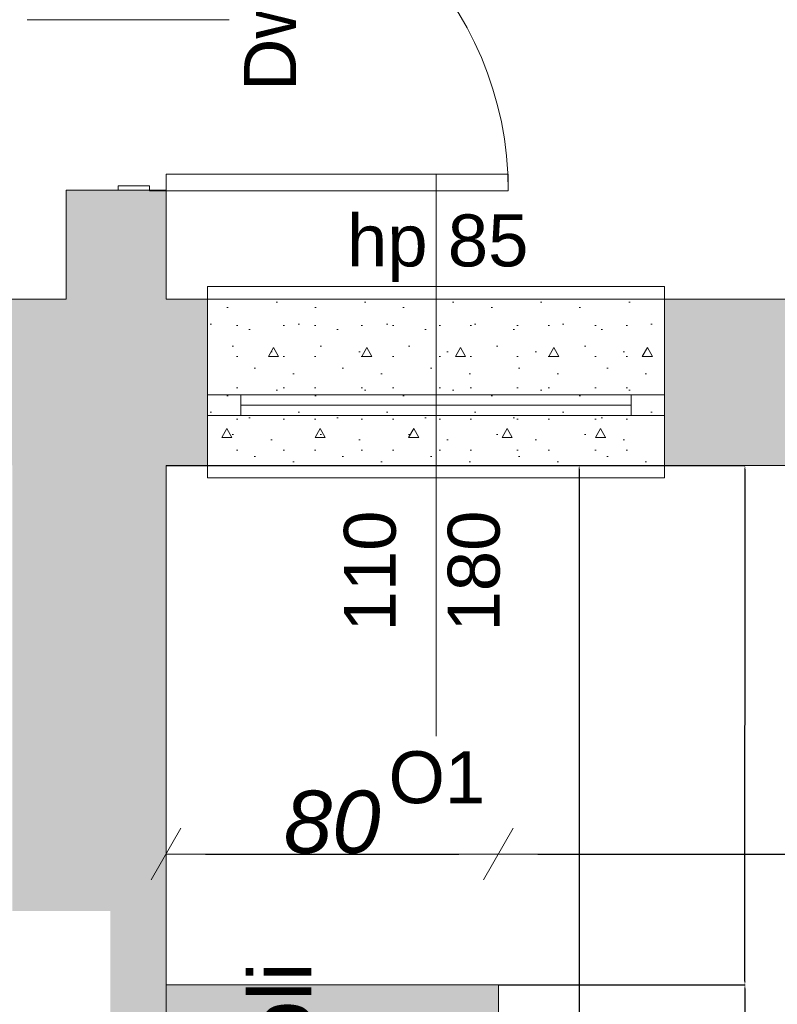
# Model space of a CAD drawing. Header units: millimetres. Extents: x 922208 to 1069538, y -182208 to -99877.
# Tile 31 of 256: x 970754 to 972578, y -174232 to -171863. Entities that reach past the tile are written whole.
import ezdxf
from ezdxf import colors
from ezdxf.entities.mleader import LeaderData, LeaderLine
from ezdxf.math import Vec2, Vec3

# ---------------------------------------------------------------- set-up
doc = ezdxf.new("R2010")
doc.units = ezdxf.units.MM
doc.header["$MEASUREMENT"] = 0
doc.linetypes.add('HIDDEN', pattern=[20, 10, -10])
doc.linetypes.add('Przerywana', pattern=[240, 120, -120])
for name, color, linetype, lineweight in [('IS_KLIM Opis_Średnice', 7, 'Continuous', 9), ('IS_POWRÓT', 5, 'HIDDEN', 30), ('Nowe_210-A Pomieszczenia_Nr_pióra__41', 7, 'Continuous', 15), ('Nowe_220-A Ściany_Nr_pióra__19', 255, 'Continuous', 0), ('Nowe_220-A Ściany_Nr_pióra__20', 1, 'Continuous', 13), ('Nowe_220-A Ściany_Nr_pióra__23', 7, 'Continuous', 15), ('Nowe_220-A Ściany_Nr_pióra__27', 7, 'Continuous', 25), ('Nowe_220-A Ściany_Nr_pióra__3', 7, 'Continuous', 13), ('Nowe_220-A Ściany_Nr_pióra__41', 7, 'Continuous', 15), ('Nowe_220-A Ściany_Nr_pióra__7', 7, 'Continuous', 13)]:
    doc.layers.add(name, color=color, linetype=linetype, lineweight=lineweight)
for name, color, linetype, lineweight, true_color in [('Nowe_220-A Ściany_Nr_pióra__118', 7, 'Continuous', 13, 0x573938), ('Nowe_220-A Ściany_Nr_pióra__45', 7, 'Continuous', 15, 0x40a5ff), ('Nowe_Adnotacja - Teksty_Nr_pióra__86', 7, 'Continuous', 20, 0x5555ff)]:
    doc.layers.add(name, color=color, linetype=linetype, lineweight=lineweight, true_color=true_color)
doc.layers.add('Nowe_299-A Wymiary Opisy', color=7, linetype='Continuous')
doc.styles.add('STYL_AUTOMATYCZNY_1', font='arial.ttf')
doc.styles.add('STYL_AUTOMATYCZNY_3', font='ariali.ttf')
doc.styles.add('STYL_AUTOMATYCZNY_4', font='times.ttf')
doc.dimstyles.new('STYL_AUTOMATYCZNY__1', dxfattribs={"dimtxt": 150, "dimasz": 95, "dimexe": 0.18, "dimexo": 0.0625, "dimgap": 0, "dimtad": 1, "dimtih": 1, "dimtoh": 1, "dimdec": 0, "dimlfac": 0.1, "dimzin": 0, "dimdsep": 46, "dimtxsty": 'STYL_AUTOMATYCZNY_3', "dimblk": 'ARROWHEAD_2', "dimblk1": 'ARROWHEAD_2', "dimblk2": 'ARROWHEAD_2', "dimcen": 0.09, "dimse1": 1, "dimse2": 1, "dimclrd": 7, "dimclre": 7, "dimclrt": 7, "dimadec": 1, "dimazin": 0, "dimtfac": 1, "dimtdec": 4, "dimtmove": 0, "dimatfit": 3, "dimfxl": 1, "dimtolj": 1, "dimtzin": 0, "dimarcsym": 0})
doc.dimstyles.new('STYL_AUTOMATYCZNY__2', dxfattribs={"dimtxt": 0.18, "dimasz": 9.12, "dimexe": 0.18, "dimexo": 0.0625, "dimgap": 0, "dimtad": 0, "dimtih": 1, "dimtoh": 1, "dimdec": 4, "dimzin": 0, "dimdsep": 46, "dimtxsty": 'Standard', "dimcen": 0.09, "dimadec": 0, "dimazin": 0, "dimtfac": 1, "dimtdec": 4, "dimtmove": 0, "dimatfit": 3, "dimldrblk": 'ARROWHEAD_5', "dimfxl": 1, "dimtolj": 1, "dimtzin": 0, "dimarcsym": 0})

# ---------------------------------------------------------------- blocks, each defined once
blk = doc.blocks.new('*D521')
at = {"layer": 'Defpoints', "color": 0, "linetype": 'Continuous', "lineweight": 30, "transparency": 16777216}
for p in [(971106.6, -113250), (972101.1, -113250), (971106.6, -117780)]:
    blk.add_point(p, dxfattribs=at)
at = {"layer": 'Nowe_299-A Wymiary Opisy', "color": 0, "linetype": 'Continuous', "lineweight": -2, "transparency": 16777216}
for p, q in [((971106.6, -113250), (972101.3, -113250)), ((972101.1, -113259.1), (972101.1, -115514.9)), ((972101.1, -117770.9), (972101.1, -115516.2)), ((971106.6, -117780), (972101.3, -117780))]:
    blk.add_line(p, q, dxfattribs=at)
at = {"layer": 'Nowe_299-A Wymiary Opisy', "color": 0, "linetype": 'Continuous', "lineweight": 30, "transparency": 16777216}
for points in [[(972099.6, -113259.1), (972102.6, -113259.1), (972101.1, -113250)], [(972099.6, -117770.9), (972102.6, -117770.9), (972101.1, -117780)]]:
    blk.add_solid(points, dxfattribs=at)
at = {"layer": 'Nowe_299-A Wymiary Opisy', "color": 0, "linetype": 'Continuous', "lineweight": 5, "transparency": 16777216, "insert": (972101.1, -115515.5), "char_height": 0.18, "attachment_point": 5, "rotation": 90}
blk.add_mtext('\\A1;4530.0000', dxfattribs=at)
blk = doc.blocks.new('ARROWHEAD_5')
at = {"linetype": 'Continuous', "lineweight": 0}
blk.add_hatch(color=0, dxfattribs=at).paths.add_polyline_path([(-1, 0.2679), (0, 0), (-1, -0.2679)])
at = {"color": 0, "linetype": 'Continuous', "lineweight": 0}
blk.add_line((0, 0), (-1, 0), dxfattribs=at)
blk = doc.blocks.new('ARROWHEAD_2')
at = {"color": 0, "linetype": 'Continuous', "lineweight": 0}
for p, q in [((-0.378, -0.655), (0.378, 0.655)), ((0, 0), (-1, 0))]:
    blk.add_line(p, q, dxfattribs=at)
blk = doc.blocks.new('*D525')
at = {"layer": 'Defpoints', "color": 0, "linetype": 'Continuous', "lineweight": 30, "transparency": 16777216}
for p in [(971906.6, -114185.2), (971106.6, -114500), (971906.6, -114500)]:
    blk.add_point(p, dxfattribs=at)
at = {"layer": 'Nowe_299-A Wymiary Opisy', "color": 7, "linetype": 'Continuous', "lineweight": -2, "transparency": 16777216}
blk.add_line((971201.6, -114185.2), (971811.6, -114185.2), dxfattribs=at)
at = {"layer": 'Nowe_299-A Wymiary Opisy', "color": 7, "linetype": 'Continuous', "lineweight": -2, "transparency": 16777216, "xscale": 95, "yscale": 95, "zscale": 95, "rotation": 180}
blk.add_blockref('ARROWHEAD_2', (971106.6, -114185.2), dxfattribs=at)
at = {"layer": 'Nowe_299-A Wymiary Opisy', "color": 7, "linetype": 'Continuous', "lineweight": -2, "transparency": 16777216, "xscale": 95, "yscale": 95, "zscale": 95}
blk.add_blockref('ARROWHEAD_2', (971906.6, -114185.2), dxfattribs=at)
at = {"layer": 'Nowe_299-A Wymiary Opisy', "color": 7, "linetype": 'Continuous', "lineweight": 5, "transparency": 16777216, "insert": (971506.6, -114108.6), "char_height": 150, "attachment_point": 5, "style": 'STYL_AUTOMATYCZNY_3'}
blk.add_mtext('\\A1;80', dxfattribs=at)
blk = doc.blocks.new('*D526')
at = {"layer": 'Defpoints', "color": 0, "linetype": 'Continuous', "lineweight": 30, "transparency": 16777216}
for p in [(974086.6, -113250), (974086.6, -114185.2), (971906.6, -114500)]:
    blk.add_point(p, dxfattribs=at)
at = {"layer": 'Nowe_299-A Wymiary Opisy', "color": 7, "linetype": 'Continuous', "lineweight": -2, "transparency": 16777216}
blk.add_line((972001.6, -114185.2), (973991.6, -114185.2), dxfattribs=at)
at = {"layer": 'Nowe_299-A Wymiary Opisy', "color": 7, "linetype": 'Continuous', "lineweight": -2, "transparency": 16777216, "xscale": 95, "yscale": 95, "zscale": 95, "rotation": 180}
blk.add_blockref('ARROWHEAD_2', (971906.6, -114185.2), dxfattribs=at)
at = {"layer": 'Nowe_299-A Wymiary Opisy', "color": 7, "linetype": 'Continuous', "lineweight": -2, "transparency": 16777216, "xscale": 95, "yscale": 95, "zscale": 95}
blk.add_blockref('ARROWHEAD_2', (974086.6, -114185.2), dxfattribs=at)
at = {"layer": 'Nowe_299-A Wymiary Opisy', "color": 7, "linetype": 'Continuous', "lineweight": 5, "transparency": 16777216, "insert": (972996.6, -114108.6), "char_height": 150, "attachment_point": 5, "style": 'STYL_AUTOMATYCZNY_3'}
blk.add_mtext('\\A1;218', dxfattribs=at)
blk = doc.blocks.new('*D528')
at = {"layer": 'Defpoints', "color": 0, "linetype": 'Continuous', "lineweight": 30, "transparency": 16777216}
for p in [(971906.6, -114500), (972500.1, -114500), (971906.6, -116500)]:
    blk.add_point(p, dxfattribs=at)
at = {"layer": 'Nowe_299-A Wymiary Opisy', "color": 0, "linetype": 'Continuous', "lineweight": -2, "transparency": 16777216}
for p, q in [((971906.6, -114500), (972500.3, -114500)), ((972500.1, -114509.1), (972500.1, -115499.9)), ((972500.1, -116490.9), (972500.1, -115501.1)), ((971906.6, -116500), (972500.3, -116500))]:
    blk.add_line(p, q, dxfattribs=at)
at = {"layer": 'Nowe_299-A Wymiary Opisy', "color": 0, "linetype": 'Continuous', "lineweight": 30, "transparency": 16777216}
for points in [[(972498.6, -114509.1), (972501.6, -114509.1), (972500.1, -114500)], [(972498.6, -116490.9), (972501.6, -116490.9), (972500.1, -116500)]]:
    blk.add_solid(points, dxfattribs=at)
at = {"layer": 'Nowe_299-A Wymiary Opisy', "color": 0, "linetype": 'Continuous', "lineweight": 5, "transparency": 16777216, "insert": (972500.1, -115500.5), "char_height": 0.18, "attachment_point": 5, "rotation": 90}
blk.add_mtext('\\A1;2000.0000', dxfattribs=at)
blk = doc.blocks.new('*D529')
at = {"layer": 'Defpoints', "color": 0, "linetype": 'Continuous', "lineweight": 30, "transparency": 16777216}
for p in [(971106.6, -113250), (972500.1, -113250), (971906.6, -114500)]:
    blk.add_point(p, dxfattribs=at)
at = {"layer": 'Nowe_299-A Wymiary Opisy', "color": 0, "linetype": 'Continuous', "lineweight": -2, "transparency": 16777216}
for p, q in [((971106.6, -113250), (972500.3, -113250)), ((972500.1, -113259.1), (972500.1, -113874.9)), ((972500.1, -114490.9), (972500.1, -113876.1)), ((971906.6, -114500), (972500.3, -114500))]:
    blk.add_line(p, q, dxfattribs=at)
at = {"layer": 'Nowe_299-A Wymiary Opisy', "color": 0, "linetype": 'Continuous', "lineweight": 30, "transparency": 16777216}
for points in [[(972498.6, -113259.1), (972501.6, -113259.1), (972500.1, -113250)], [(972498.6, -114490.9), (972501.6, -114490.9), (972500.1, -114500)]]:
    blk.add_solid(points, dxfattribs=at)
at = {"layer": 'Nowe_299-A Wymiary Opisy', "color": 0, "linetype": 'Continuous', "lineweight": 5, "transparency": 16777216, "insert": (972500.1, -113875.5), "char_height": 0.18, "attachment_point": 5, "rotation": 90}
blk.add_mtext('\\A1;1250.0000', dxfattribs=at)
blk = doc.blocks.new('parter01')
at = {"layer": 'Nowe_220-A Ściany_Nr_pióra__118', "linetype": 'Continuous', "lineweight": 0, "true_color": 0x573938}
h = blk.add_hatch(dxfattribs=at)
h.set_pattern_fill('BETON_LEKKI', color=39, scale=10, style=0, pattern_type=2)
h.set_pattern_definition([(0, (889452.8, -161761.4), (0, 389.7114), [24.375, -200.625]), (0, (889565.3, -161566.55), (0, 389.7114), [24.375, -200.625]), (60, (889452.8, -161761.4), (-337.5, 194.8557), [24.375, -200.625]), (60, (889677.8, -161761.4), (-337.5, 194.8557), [24.375, -200.625]), (120, (889477.17, -161761.4), (337.5, 194.8557), [24.375, -200.625]), (120, (889702.17, -161761.4), (337.5, 194.8557), [24.375, -200.625]), (0, (889452.795, -161723.9), (0, 75), [0, -75, 0, -112.5]), (45, (889490.295, -161723.9), (-53.03301, 53.03301), [0, -56.25, 0, -93.75])])
h.paths.add_polyline_path([(972306.55073, -113250.02068), (972306.55073, -112850.02068), (971206.55073, -112850.02068), (971206.55073, -113250.02068)])
at = {"layer": 'Nowe_220-A Ściany_Nr_pióra__118', "linetype": 'Continuous', "lineweight": 0, "true_color": 0x150e0e}
blk.add_hatch(color=28, dxfattribs=at).paths.add_polyline_path([(971106.55073, -116500.02068), (971906.55073, -116500.02068), (971906.55073, -114500.02068), (971106.55073, -114500.02068)])
at = {"layer": 'Nowe_220-A Ściany_Nr_pióra__19', "linetype": 'Continuous', "lineweight": 0}
for points in [[(970866.55073, -112850.02068), (971106.55074, -112850.02068), (971106.55074, -112587.85762), (970866.55073, -112587.85762)], [(970727.29229, -113250.02068), (971206.55079, -113250.02068), (971206.55079, -112850.02069), (970727.29229, -112850.02069)], [(972306.55066, -113250.02068), (972706.5507, -113250.02068), (972706.5507, -112850.02065), (972306.55066, -112850.02076)], [(971106.55073, -117780.02068), (971106.55073, -113250.02068), (970736.55073, -113250.02068), (970736.55073, -117780.02068)]]:
    blk.add_hatch(color=255, dxfattribs=at).paths.add_polyline_path(points)
at = {"layer": 'Nowe_220-A Ściany_Nr_pióra__20', "color": 1, "linetype": 'Continuous', "lineweight": 0}
for p, q in [((971106.55073, -117780.02068), (971106.55073, -113250.02068)), ((971106.55073, -113250.02068), (974086.55073, -113250.02068))]:
    blk.add_line(p, q, dxfattribs=at)
blk.add_lwpolyline([(972306.55073, -113250.02068), (971206.55073, -113250.02068), (971206.55073, -112850.02068), (972306.55073, -112850.02068)], close=True, dxfattribs=at)
at = {"layer": 'Nowe_220-A Ściany_Nr_pióra__23', "color": 7, "linetype": 'Continuous', "lineweight": 0}
for p, q in [((971066.55073, -112577.85762), (970991.55073, -112577.85762)), ((970991.55073, -112577.85762), (970991.55073, -112587.85762)), ((970991.55073, -112587.85762), (971106.55073, -112587.85762)), ((971066.55073, -112589.85762), (971066.55073, -112577.85762)), ((971106.55073, -112589.85762), (971066.55073, -112589.85762)), ((971106.55073, -112587.85762), (971106.55073, -112589.85762)), ((971286.55073, -113080.02068), (971206.55073, -113080.02068)), ((971286.55073, -113130.02068), (971286.55073, -113080.02068)), ((972306.55073, -113080.02068), (972226.55073, -113080.02068)), ((972226.55073, -113080.02068), (972226.55073, -113130.02068)), ((971206.55073, -113130.02068), (971286.55073, -113130.02068)), ((972226.55073, -113130.02068), (972306.55073, -113130.02068))]:
    blk.add_line(p, q, dxfattribs=at)
at = {"layer": 'Nowe_220-A Ściany_Nr_pióra__27', "color": 7, "linetype": 'Continuous', "lineweight": 0}
for p, q in [((970991.55073, -112587.85762), (970866.55073, -112587.85762)), ((970991.55073, -112587.85762), (970866.55073, -112587.85762)), ((971106.55073, -112587.85762), (970991.55073, -112587.85762)), ((971106.55073, -112587.85762), (970991.55073, -112587.85762)), ((971106.55073, -112587.85762), (970991.55073, -112587.85762)), ((971206.55073, -113080.02068), (971206.55073, -112850.02068)), ((971206.55073, -113080.02068), (971206.55073, -112850.02068)), ((972306.55073, -113080.02068), (972306.55073, -112850.02068)), ((972306.55073, -113080.02068), (972306.55073, -112850.02068)), ((971206.55073, -113130.02068), (971206.55073, -113080.02068)), ((971206.55073, -113130.02068), (971206.55073, -113080.02068)), ((971206.55073, -113130.02068), (971206.55073, -113080.02068)), ((972306.55073, -113130.02068), (972306.55073, -113080.02068)), ((972306.55073, -113130.02068), (972306.55073, -113080.02068)), ((972306.55073, -113130.02068), (972306.55073, -113080.02068)), ((971206.55073, -113250.02068), (971206.55073, -113130.02068)), ((971206.55073, -113250.02068), (971206.55073, -113130.02068)), ((972306.55073, -113250.02068), (972306.55073, -113130.02068)), ((972306.55073, -113250.02068), (972306.55073, -113130.02068))]:
    blk.add_line(p, q, dxfattribs=at)
for points in [[(970866.55073, -112587.85762), (970866.55073, -112850.02068)], [(971106.55073, -112850.02068), (971106.55073, -112587.85762)], [(970866.55073, -112850.02068), (970727.29229, -112850.02068)], [(971206.55073, -112850.02068), (971106.55073, -112850.02068)], [(972706.55073, -112850.02068), (972306.55073, -112850.02068)], [(971106.55073, -113250.02068), (971206.55073, -113250.02068)], [(971106.55073, -117780.02068), (971106.55073, -113250.02068)], [(972306.55073, -113250.02068), (972706.55073, -113250.02068)]]:
    blk.add_lwpolyline(points, dxfattribs=at)
at = {"layer": 'Nowe_220-A Ściany_Nr_pióra__3', "color": 7, "linetype": 'Continuous', "lineweight": 0}
for p, q in [((971106.55073, -112589.85762), (971106.55073, -112549.85762)), ((971106.55073, -112549.85762), (971930.55073, -112549.85762)), ((971930.55073, -112549.85762), (971930.55073, -112589.85762)), ((971930.55073, -112589.85762), (971106.55073, -112589.85762)), ((972306.55073, -112820.02068), (971206.55073, -112820.02068)), ((971206.55073, -112820.02068), (971206.55073, -112850.02068)), ((972306.55073, -112850.02068), (972306.55073, -112820.02068)), ((972226.55073, -113080.02068), (971286.55073, -113080.02068)), ((972226.55073, -113105.02068), (971286.55073, -113105.02068)), ((971286.55073, -113130.02068), (972226.55073, -113130.02068)), ((971206.55073, -113280.02068), (971206.55073, -113250.02068)), ((972306.55073, -113250.02068), (972306.55073, -113280.02068)), ((972306.55073, -113280.02068), (971206.55073, -113280.02068))]:
    blk.add_line(p, q, dxfattribs=at)
at = {"layer": 'Nowe_220-A Ściany_Nr_pióra__3', "color": 7, "linetype": 'Przerywana', "lineweight": 0}
for p, q in [((972306.55073, -112850.02068), (971206.55073, -112850.02068)), ((972306.55073, -113250.02068), (971206.55073, -113250.02068))]:
    blk.add_line(p, q, dxfattribs=at)
at = {"layer": 'Nowe_220-A Ściany_Nr_pióra__3', "color": 7, "linetype": 'Continuous', "lineweight": 0}
blk.add_arc((971106.55073, -112589.85762), 824, 0, 90, dxfattribs=at)
at = {"layer": 'Nowe_220-A Ściany_Nr_pióra__41', "color": 7, "linetype": 'Continuous', "lineweight": 0}
blk.add_lwpolyline([(971106.55073, -116500.02068), (971906.55073, -116500.02068), (971906.55073, -114500.02068), (971106.55073, -114500.02068)], close=True, dxfattribs=at)
at = {"layer": 'Nowe_220-A Ściany_Nr_pióra__45', "color": 161, "linetype": 'Continuous', "lineweight": 0, "true_color": 0x40a5ff}
for p, q in [((971258.33645, -112177.85762), (970771.95016, -112177.85762)), ((971756.55073, -113901.8064), (971756.55073, -112550.02068))]:
    blk.add_line(p, q, dxfattribs=at)
at = {"layer": 'Nowe_210-A Pomieszczenia_Nr_pióra__41', "color": 7, "linetype": 'Continuous', "lineweight": 0, "insert": (971306.63994, -115498.89307), "char_height": 150, "attachment_point": 2, "rotation": 90, "style": 'STYL_AUTOMATYCZNY_1'}
blk.add_mtext('\\A1;{\\pqc;\\pt25;\\fArial|b0|i0|c238|p0;\\W1.000000;wewnętrzna tężnia soli}', dxfattribs=at)
at = {"layer": 'Nowe_220-A Ściany_Nr_pióra__7', "color": 7, "linetype": 'Continuous', "lineweight": 0, "char_height": 125, "attachment_point": 7, "rotation": 90, "style": 'STYL_AUTOMATYCZNY_1'}
for s, insert in [('\\A1;{\\pql;\\pt0;\\fArial|b0|i0|c238|p0;\\W1.000000;Dw3\\fArial|b0|i0|c238|p0;\\W1.000000;\\fArial|b0|i0|c238|p0;\\W1.000000;\\fArial|b0|i0|c238|p0;\\W1.000000;}', (971421.22664, -112349.32812)), ('\\A1;{\\pql;\\pt0;\\fArial|b0|i0|c238|p0;\\W1.000000;110\\fArial|b0|i0|c238|p0;\\W1.000000;\\A1{\\H.66x;\\S^  ;}\\fArial|b0|i0|c238|p0;\\W1.000000;\\fArial|b0|i0|c238|p0;\\W1.000000;}', (971696.14293, -113650.02068)), ('\\A1;{\\pql;\\pt0;\\fArial|b0|i0|c238|p0;\\W1.000000;180\\fArial|b0|i0|c238|p0;\\W1.000000;\\A1{\\H.66x;\\S^  ;}\\fArial|b0|i0|c238|p0;\\W1.000000;\\fArial|b0|i0|c238|p0;\\W1.000000;}', (971946.14293, -113650.02068))]:
    blk.add_mtext(s, dxfattribs=dict(at, insert=insert))
at = {"layer": 'Nowe_220-A Ściany_Nr_pióra__7', "color": 7, "linetype": 'Continuous', "lineweight": 0, "char_height": 125, "attachment_point": 7, "style": 'STYL_AUTOMATYCZNY_1'}
for s, insert in [('\\A1;{\\pql;\\pt0;\\fArial|b0|i0|c238|p0;\\W1.000000;hp 85\\fArial|b0|i0|c238|p0;\\W1.000000;\\A1{\\H.66x;\\S^  ;}\\fArial|b0|i0|c238|p0;\\W1.000000;\\fArial|b0|i0|c238|p0;\\W1.000000;}', (971542.05573, -112809.08834)), ('\\A1;{\\pql;\\pt0;\\fArial|b0|i0|c238|p0;\\W1.000000;O1\\fArial|b0|i0|c238|p0;\\W1.000000;\\fArial|b0|i0|c238|p0;\\W1.000000;\\fArial|b0|i0|c238|p0;\\W1.000000;}', (971642.20898, -114064.61289))]:
    blk.add_mtext(s, dxfattribs=dict(at, insert=insert))
at = {"layer": 'Nowe_299-A Wymiary Opisy', "color": 7, "linetype": 'Continuous', "lineweight": 0}
for base, p1, p2, picture, middle in [((972101.12401, -113250.02068), (971106.55073, -117780.02068), (971106.55073, -113250.02068), '*D521', (972101.12401, -115515.5287)), ((972500.11334, -113250.02068), (971906.55073, -114500.02068), (971106.55073, -113250.02068), '*D529', (972500.11334, -113875.5287)), ((972500.11334, -114500.02068), (971906.55073, -116500.02068), (971906.55073, -114500.02068), '*D528', (972500.11334, -115500.5287))]:
    dim = blk.add_linear_dim(base=base, p1=p1, p2=p2, angle=90, dimstyle='STYL_AUTOMATYCZNY__2', dxfattribs=at)
    dim.commit()
    dim.dimension.update_dxf_attribs({"geometry": picture, "text_midpoint": middle, "dimtype": 128, "text_rotation": 90})
for base, p1, p2, picture, middle in [((974086.55073, -114185.22837), (971906.55073, -114500.02068), (974086.55073, -113250.02068), '*D526', (972996.55073, -114185.22837)), ((971906.55073, -114185.22837), (971106.55073, -114500.02068), (971906.55073, -114500.02068), '*D525', (971506.55073, -114185.22837))]:
    dim = blk.add_linear_dim(base=base, p1=p1, p2=p2, dimstyle='STYL_AUTOMATYCZNY__1', dxfattribs=at)
    dim.commit()
    dim.dimension.update_dxf_attribs({"geometry": picture, "text_midpoint": middle, "dimtype": 128})

msp = doc.modelspace()

# ---------------------------------------------------------------- block references
at = {"layer": 'IS_POWRÓT', "color": 27, "linetype": 'ByBlock', "lineweight": 30}
msp.add_blockref('parter01', (0, -59685.2), dxfattribs=at)

# ---------------------------------------------------------------- next in the draw order: texts
at = {"layer": 'Nowe_Adnotacja - Teksty_Nr_pióra__86', "color": 173, "linetype": 'Continuous', "lineweight": 20, "true_color": 0x5555ff, "insert": (970472.2, -174257.2), "char_height": 500, "attachment_point": 2, "style": 'STYL_AUTOMATYCZNY_4', "bg_fill": 2}
msp.add_mtext('\\pxqc;\\A1;\\fArial|b0|i1|c238|p0;7', dxfattribs=at)

# ---------------------------------------------------------------- next in the draw order: leaders
at = {"layer": 'IS_KLIM Opis_Średnice', "ltscale": 30}
ml = msp.add_multileader_mtext('Standard', dxfattribs=at)
ml.set_content('{\\fArial|b0|i0|c238|p0;\\C7;Odprowadzenie skroplin (przewód tłoczny) od klimatyzatora zastosować pompkę skroplin. W związku z brakiiem w pobliżu istenijącego pionu kanalizacyji sanitarnej skropliny z klimatyzacji zaleca się odprowadzić na zewnątrz budynku. W tym celu należy zamontować rurę odpływową, która skieruje wodę do rynny lub specjalnego zbiornika. Należy pamiętać o regularnym opróżnianiu zbiornika, aby zapobiec jego przepełnieniu. Ustalić bezpośrednio z Inwestrem podczas  robót budowlanych.  }', color=256)
ml.set_leader_properties()
ml.build(insert=Vec2(0, 0))
ml.multileader.update_dxf_attribs({"text_left_attachment_type": 6, "text_right_attachment_type": 6, "dogleg_length": 0.36})
ctx = ml.context
ctx.base_point, ctx.char_height, ctx.plane_origin, ctx.plane_y_axis = Vec3(958961.2, -171137.2), 150, Vec3(987995.3, -160857.9), Vec3(0, -1)
ctx.left_attachment, ctx.right_attachment = 6, 6
notes = []
notes.append((ctx, [(0, (1, 1, 0), (969928.9, -171137.2), (-1, 0), 0.36, [(0, [(971108.7, -170864.4)], 256, [])])]))
ctx.mtext.insert, ctx.mtext.width, ctx.mtext.flow_direction = Vec3(958963.2, -170943.1), 11099.971, 5
ctx.mtext.has_bg_fill, ctx.mtext.bg_color, ctx.mtext.bg_scale_factor, ctx.mtext.bg_transparency, ctx.mtext.use_window_bg_color = 1, -939524096, 1.5, 0, 1
for ctx, leaders in notes:
    for number, flags, end, landing, length, lines in leaders:
        leader = LeaderData()
        leader.index, (leader.has_last_leader_line, leader.has_dogleg_vector, leader.attachment_direction) = number, flags
        leader.last_leader_point, leader.dogleg_vector, leader.dogleg_length = Vec3(end), Vec3(landing), length
        for number, points, colour, breaks in lines:
            line = LeaderLine()
            line.index, line.vertices, line.color, line.breaks = number, Vec3.list(points), colors.encode_raw_color(colour), breaks
            leader.lines.append(line)
        ctx.leaders.append(leader)

doc.saveas('drawing.dxf')
